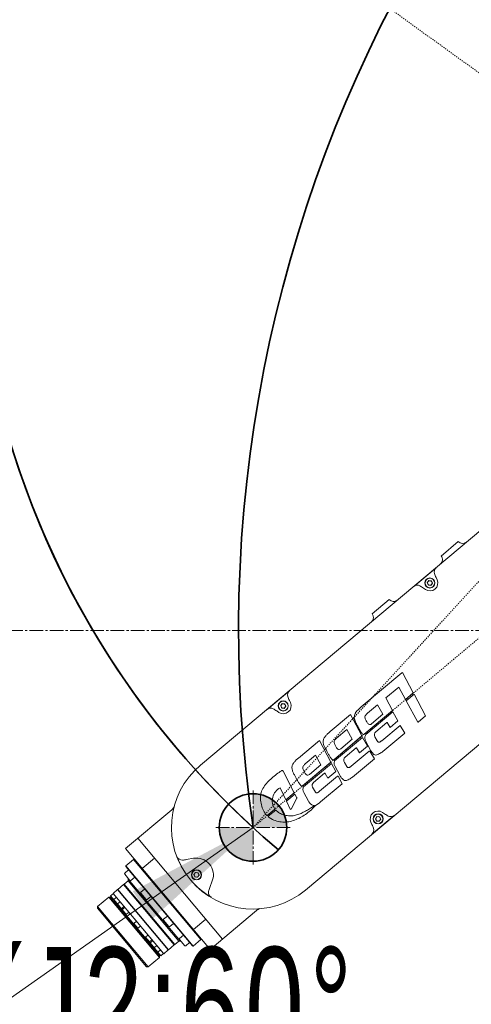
# Model space of a CAD drawing. Header units: millimetres. Extents: x -4455 to 4455, y -3150 to 3150.
# Tile 4 of 22: x -2789 to -2388, y 188 to 1063. Entities that reach past the tile are written whole.
import ezdxf

# ---------------------------------------------------------------- set-up
doc = ezdxf.new("R2010")
doc.units = ezdxf.units.MM
doc.linetypes.add('点画线', pattern=[18, 12, -2, 2, -2])
doc.linetypes.add('虚线', pattern=[2, 1, -1])
doc.layers.get('0').update_dxf_attribs({"lineweight": 35})
for name, color, linetype, lineweight in [('02___PRT_ALL_AXES', 7, 'Continuous', 18), ('03___PRT_ALL_CURVES', 7, 'Continuous', 18), ('中心线层', 1, '点画线', 18), ('尺寸线层', 7, 'Continuous', 18), ('粗实线层', 7, 'Continuous', 35), ('虚线层', 6, '虚线', 18)]:
    doc.layers.add(name, color=color, linetype=linetype, lineweight=lineweight)
doc.styles.add('标准', font='txt', dxfattribs={"width": 0.667})
doc.dimstyles.new('标准', dxfattribs={"dimscale": 30, "dimtxt": 3.5, "dimasz": 4, "dimexe": 2, "dimexo": 0, "dimtad": 1, "dimdsep": 46, "dimtxsty": '标准', "dimblk": '_CAXARROW', "dimcen": 0, "dimdle": 6, "dimazin": 2, "dimtfac": 0.7071067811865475, "dimtdec": 3, "dimtmove": 2, "dimatfit": 3, "dimfxl": 0, "dimfrac": 2, "dimtolj": 1, "dimarcsym": 0})

# ---------------------------------------------------------------- blocks, each defined once
blk = doc.blocks.new('3214324')
at = {"layer": '虚线层', "color": 3}
for p, q in [((0, 0), (760, 100.0000000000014)), ((-1.364242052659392e-11, 99.99999999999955), (0, 0))]:
    blk.add_line(p, q, dxfattribs=at)
at = {"layer": '虚线层', "color": 1}
blk.add_line((760, 100.000000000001), (-1.364242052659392e-11, 99.99999999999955), dxfattribs=at)
blk = doc.blocks.new('212233434')
at = {"color": 7, "linetype": 'Continuous', "lineweight": 18}
for p, q in [((-969.6032440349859, 107.3192206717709), (-1240.016932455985, -119.5848055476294)), ((-1011.119404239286, 79.01006240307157), (-1026.440293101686, 66.1543102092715)), ((-1050.665864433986, 39.08120611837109), (-1030.809808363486, 55.74241544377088)), ((-1038.642388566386, 42.42119450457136), (-1037.283220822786, 44.2882768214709)), ((-1034.986696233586, 44.04474418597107), (-1037.283220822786, 44.2882768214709)), ((-1034.986696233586, 44.04474418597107), (-1034.049339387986, 41.93412923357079)), ((-1030.940697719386, 47.150528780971), (-1030.001219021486, 45.13493770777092)), ((-1040.359948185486, 36.44293188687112), (-1042.181779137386, 37.71814150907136)), ((-1037.705031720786, 40.31057955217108), (-1038.642388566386, 42.42119450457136)), ((-1037.705031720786, 40.31057955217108), (-1035.408507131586, 40.06704691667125)), ((-1034.049339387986, 41.93412923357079), (-1035.408507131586, 40.06704691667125)), ((-1087.723848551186, 14.73130143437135), (-1072.402959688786, 27.58705362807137)), ((-876.3990406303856, -3.75722358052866), (-1146.812729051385, -230.6612497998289)), ((-1061.155647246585, -37.58928873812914), (-1097.282501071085, -67.90331845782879)), ((-1060.573128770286, -37.4336824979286), (-1061.155647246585, -37.58928873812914)), ((-1051.102561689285, -55.47861462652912), (-1060.573128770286, -37.4336824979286)), ((-1075.566765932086, -59.89065608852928), (-1063.970767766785, -50.41966226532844)), ((-1063.970767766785, -50.41966226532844), (-1058.014043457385, -61.27803642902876)), ((-1180.893419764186, -70.19268752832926), (-1161.037363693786, -53.53147820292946)), ((-1069.687339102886, -71.1407831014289), (-1075.566765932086, -59.89065608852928)), ((-1058.014043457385, -61.27803642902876), (-1051.102561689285, -55.47861462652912)), ((-1050.473646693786, -56.61440213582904), (-1057.508946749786, -62.52406409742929)), ((-1040.216055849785, -75.97956872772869), (-1050.473646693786, -56.61440213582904)), ((-1168.866698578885, -66.82382855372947), (-1167.484150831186, -64.97399205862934)), ((-1167.955967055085, -68.94606827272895), (-1168.866698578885, -66.82382855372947)), ((-1167.955967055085, -68.94606827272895), (-1165.662687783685, -69.2184714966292)), ((-1165.190871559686, -65.24639528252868), (-1167.484150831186, -64.97399205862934)), ((-1164.280140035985, -67.36863500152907), (-1165.662687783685, -69.2184714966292)), ((-1165.190871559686, -65.24639528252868), (-1164.280140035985, -67.36863500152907)), ((-1161.168253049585, -62.12336486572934), (-1160.228774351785, -64.13895593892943)), ((-1091.877178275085, -73.62559151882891), (-1082.769410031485, -65.98326654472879)), ((-1082.769410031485, -65.98326654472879), (-1078.047366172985, -74.52099405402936)), ((-1057.508946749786, -62.52406409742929), (-1047.121804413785, -81.44963646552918)), ((-1170.587503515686, -72.83096175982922), (-1172.409334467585, -71.55575213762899)), ((-1107.012087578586, -74.76282721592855), (-1124.830836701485, -89.80441045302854)), ((-1096.890506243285, -93.60560197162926), (-1107.012087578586, -74.76282721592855)), ((-1094.851312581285, -92.2656667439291), (-1069.687339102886, -71.1407831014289)), ((-1069.153033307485, -72.29915749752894), (-1093.379839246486, -92.594376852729)), ((-1078.047366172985, -74.52099405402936), (-1088.160636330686, -83.00703531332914)), ((-1064.743228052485, -80.35088408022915), (-1069.153033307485, -72.29915749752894)), ((-1046.803840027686, -81.47828695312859), (-1040.216055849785, -75.97956872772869)), ((-1084.322201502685, -90.00141058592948), (-1074.549789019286, -81.777412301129)), ((-1062.758856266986, -84.35672298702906), (-1079.003403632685, -97.99868555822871)), ((-1074.549789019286, -81.777412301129), (-1074.232067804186, -81.85822775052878)), ((-1074.232067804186, -81.85822775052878), (-1071.672043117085, -86.16485024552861)), ((-1071.672043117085, -86.16485024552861), (-1064.743228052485, -80.35088408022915)), ((-1058.558490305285, -91.20624542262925), (-1062.758856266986, -84.35672298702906)), ((-1047.121804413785, -81.44963646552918), (-1046.803840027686, -81.47828695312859)), ((-1121.797708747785, -114.8838635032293), (-1096.978096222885, -94.04806715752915)), ((-1096.191380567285, -94.99041657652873), (-1120.972576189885, -115.750057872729)), ((-1119.291467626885, -95.68643364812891), (-1110.183699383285, -88.04410867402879)), ((-1110.183699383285, -88.04410867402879), (-1105.461655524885, -96.5818361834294)), ((-1091.886181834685, -102.8185364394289), (-1096.191380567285, -94.99041657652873)), ((-1083.289084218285, -97.94116658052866), (-1085.169423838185, -94.47088660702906)), ((-1078.044556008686, -107.5569959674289), (-1058.558490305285, -91.20624542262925)), ((-1134.479546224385, -97.74619702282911), (-1153.141820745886, -113.4057046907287)), ((-1124.376921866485, -117.0773002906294), (-1134.479546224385, -97.74619702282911)), ((-1105.461655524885, -96.5818361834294), (-1115.574925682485, -105.0678774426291)), ((-1111.549569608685, -112.4675048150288), (-1101.777157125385, -104.2435065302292)), ((-1101.777157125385, -104.2435065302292), (-1101.459435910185, -104.324321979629)), ((-1101.459435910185, -104.324321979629), (-1098.823893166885, -108.639967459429)), ((-1098.823893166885, -108.639967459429), (-1091.886181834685, -102.8185364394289)), ((-1093.496933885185, -98.20125240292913), (-1089.455835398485, -105.8416569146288)), ((-1147.081064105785, -118.5780034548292), (-1137.973295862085, -110.9356784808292)), ((-1137.973295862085, -110.9356784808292), (-1133.251252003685, -119.4734059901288)), ((-1090.281937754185, -107.2230993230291), (-1106.149125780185, -120.5481603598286)), ((-1085.545253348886, -113.9590815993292), (-1089.608930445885, -107.3324572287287)), ((-1149.424450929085, -138.1044301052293), (-1124.376921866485, -117.0773002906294)), ((-1123.869823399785, -118.1771325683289), (-1148.651019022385, -138.9367738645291)), ((-1133.251252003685, -119.4734059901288), (-1143.364522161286, -127.9594472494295)), ((-1119.903009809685, -125.3899685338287), (-1123.869823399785, -118.1771325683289)), ((-1120.509196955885, -120.9422632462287), (-1116.442598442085, -128.5944930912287)), ((-1110.254117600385, -120.7469738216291), (-1112.213193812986, -117.246924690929)), ((-1105.031319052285, -130.3098321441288), (-1085.545253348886, -113.9590815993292)), ((-1156.823914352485, -144.2717921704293), (-1166.788306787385, -125.0101829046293)), ((-1139.670793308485, -135.1265353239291), (-1129.962133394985, -126.9561881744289)), ((-1118.399122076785, -129.4972519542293), (-1134.266310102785, -142.8223129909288)), ((-1129.423095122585, -127.044002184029), (-1126.865426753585, -131.2321300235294)), ((-1126.865426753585, -131.2321300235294), (-1119.903009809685, -125.3899685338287)), ((-1114.297769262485, -136.2122741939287), (-1117.726114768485, -129.6066098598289)), ((-1169.273171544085, -139.7956597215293), (-1164.204560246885, -150.4648894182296)), ((-1138.041115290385, -143.7200198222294), (-1140.470338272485, -139.2226592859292)), ((-1133.613213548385, -152.4198563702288), (-1114.297769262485, -136.2122741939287)), ((-1164.204560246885, -150.4648894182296), (-1156.823914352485, -144.2717921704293)), ((-1156.250670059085, -145.3883115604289), (-1163.470311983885, -151.3751137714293)), ((-1154.399664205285, -148.7871074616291), (-1156.250670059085, -145.3883115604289)), ((-1148.187639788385, -144.1289792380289), (-1144.121041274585, -151.7812090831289)), ((-1163.566909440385, -151.8041101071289), (-1160.325723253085, -158.7695188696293)), ((-1159.683498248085, -158.7904122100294), (-1154.399987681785, -149.1320602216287)), ((-1173.223562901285, -159.5860616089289), (-1179.848349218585, -165.1542527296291)), ((-1179.081123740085, -166.1997507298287), (-1176.177540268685, -168.015034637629)), ((-1068.048241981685, -164.3515980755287), (-1087.904298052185, -181.0128074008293)), ((-1084.673567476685, -167.310904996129), (-1083.402130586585, -165.3830093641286)), ((-1081.096805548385, -165.5201581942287), (-1083.402130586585, -165.3830093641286)), ((-1081.096805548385, -165.5201581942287), (-1080.062917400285, -167.5852026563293)), ((-1078.354158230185, -161.7133238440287), (-1076.532327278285, -162.9885334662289)), ((-1087.773408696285, -172.4209207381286), (-1088.712887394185, -170.4053296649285)), ((-1083.639679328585, -169.3759494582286), (-1084.673567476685, -167.310904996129)), ((-1083.639679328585, -169.3759494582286), (-1081.334354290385, -169.5130982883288)), ((-1080.062917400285, -167.5852026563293), (-1081.334354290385, -169.5130982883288)), ((-1295.748609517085, -184.6250425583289), (-1220.542562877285, -274.2521188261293)), ((-1306.779649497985, -193.8811841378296), (-1231.573602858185, -283.5082604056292)), ((-1306.343672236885, -209.1801379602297), (-1306.405300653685, -209.8845539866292)), ((-1306.405300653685, -209.8845539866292), (-1247.268840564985, -280.3606427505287)), ((-1299.449272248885, -203.3950494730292), (-1306.343672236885, -209.1801379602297)), ((-1306.343672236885, -209.1801379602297), (-1246.564424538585, -280.4222711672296)), ((-1239.670024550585, -274.6371826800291), (-1299.449272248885, -203.3950494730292)), ((-1299.449272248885, -203.3950494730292), (-1298.744856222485, -203.4566778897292)), ((-1280.962282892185, -202.2467004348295), (-1291.993322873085, -211.5028420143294)), ((-1252.554227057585, -203.6504564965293), (-1246.367902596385, -202.4849452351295)), ((-1302.685471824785, -222.0962924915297), (-1307.345681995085, -216.5424702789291)), ((-1307.268646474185, -215.6619502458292), (-1303.917202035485, -212.8497544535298)), ((-1245.883764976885, -216.9510656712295), (-1244.499485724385, -215.102524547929)), ((-1244.975021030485, -219.0741572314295), (-1245.883764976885, -216.9510656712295)), ((-1242.206462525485, -215.3770749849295), (-1244.499485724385, -215.102524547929)), ((-1241.297718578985, -217.5001665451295), (-1242.681997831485, -219.3487076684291)), ((-1242.206462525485, -215.3770749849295), (-1241.297718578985, -217.5001665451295)), ((-1308.297356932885, -225.8316578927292), (-1313.353250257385, -230.0740561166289)), ((-1263.302224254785, -279.454768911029), (-1308.297356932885, -225.8316578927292)), ((-1308.015590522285, -225.856309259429), (-1308.297356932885, -225.8316578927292)), ((-1263.277758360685, -279.1727814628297), (-1308.015405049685, -225.8565302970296)), ((-1307.914334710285, -225.5102640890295), (-1307.951311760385, -225.9329137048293)), ((-1304.313925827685, -222.4891623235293), (-1307.914334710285, -225.5102640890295)), ((-1307.914334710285, -225.5102640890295), (-1262.919202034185, -279.1333751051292)), ((-1304.190668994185, -221.0803302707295), (-1304.313925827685, -222.4891623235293)), ((-1259.318793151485, -276.1122733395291), (-1304.313925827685, -222.4891623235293)), ((-1303.807646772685, -220.7589364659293), (-1304.190668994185, -221.0803302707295)), ((-1304.190668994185, -221.0803302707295), (-1257.909961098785, -276.2355301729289)), ((-1301.804951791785, -222.1733280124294), (-1298.453507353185, -219.361132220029)), ((-1244.975021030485, -219.0741572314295), (-1242.681997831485, -219.3487076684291)), ((-1229.556263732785, -222.520276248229), (-1231.778312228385, -228.4102276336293)), ((-1317.559006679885, -233.9294566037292), (-1319.857140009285, -235.8578194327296)), ((-1319.857029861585, -235.8579507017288), (-1313.880424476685, -242.9805916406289)), ((-1317.591146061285, -233.8911543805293), (-1317.566494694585, -233.6093879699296)), ((-1317.590960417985, -233.8913756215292), (-1272.853314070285, -287.2076263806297)), ((-1313.659668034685, -230.3311711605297), (-1317.566494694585, -233.6093879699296)), ((-1317.566494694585, -233.6093879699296), (-1272.571362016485, -287.2324989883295)), ((-1268.664535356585, -283.9542821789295), (-1313.659668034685, -230.3311711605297)), ((-1313.377901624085, -230.3558225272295), (-1313.659668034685, -230.3311711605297)), ((-1313.377901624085, -230.3558225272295), (-1313.353250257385, -230.0740561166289)), ((-1313.377901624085, -230.3558225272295), (-1268.639883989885, -283.6725157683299)), ((-1313.353250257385, -230.0740561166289), (-1268.358117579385, -283.6971671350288)), ((-1288.422884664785, -239.0937819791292), (-1293.082852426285, -233.5402486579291)), ((-1289.654493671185, -229.8473883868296), (-1293.005938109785, -232.6595841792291)), ((-1321.549925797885, -236.9518835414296), (-1331.508503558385, -245.3081224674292)), ((-1276.554793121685, -290.5749945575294), (-1321.549925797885, -236.9518835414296)), ((-1321.549925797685, -236.9518835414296), (-1320.141093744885, -237.0751403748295)), ((-1276.431536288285, -289.1661625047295), (-1320.141093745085, -237.0751403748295)), ((-1314.803350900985, -237.2135192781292), (-1317.101484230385, -239.1418821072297)), ((-1316.415575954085, -240.7371776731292), (-1316.390924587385, -240.4554112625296)), ((-1316.415565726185, -240.7371898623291), (-1279.391019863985, -284.8613254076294)), ((-1316.161111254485, -240.2625749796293), (-1316.390924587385, -240.4554112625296)), ((-1316.390924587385, -240.4554112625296), (-1279.109243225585, -284.885988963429)), ((-1311.534560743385, -241.1091116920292), (-1313.832694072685, -243.0374745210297)), ((-1313.832556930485, -243.0376379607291), (-1310.297499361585, -247.2505555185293)), ((-1284.190798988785, -236.3587661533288), (-1287.542243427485, -239.1709619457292)), ((-1331.631760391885, -246.7169545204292), (-1331.508503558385, -245.3081224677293)), ((-1287.922202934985, -298.807976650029), (-1331.631760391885, -246.7169545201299)), ((-1286.513370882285, -298.9312334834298), (-1331.508503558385, -245.3081224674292)), ((-1312.687407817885, -245.1802354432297), (-1313.070430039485, -245.501629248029)), ((-1307.999228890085, -245.3223561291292), (-1310.297362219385, -247.2507189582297)), ((-1307.274569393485, -246.1859716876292), (-1309.572702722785, -248.1143345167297)), ((-1309.572546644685, -248.1145205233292), (-1306.037526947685, -252.3273929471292)), ((-1303.739237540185, -250.3992161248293), (-1306.037370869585, -252.3275789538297)), ((-1296.989993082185, -258.4426524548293), (-1299.288126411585, -260.3710152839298)), ((-1299.288082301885, -260.3710678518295), (-1295.752838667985, -264.5842071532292)), ((-1268.252064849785, -263.1324289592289), (-1272.912268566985, -257.578614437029)), ((-1269.483791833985, -253.8858947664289), (-1272.835236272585, -256.6980905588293)), ((-1264.020097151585, -260.397272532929), (-1267.371541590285, -263.2094683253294)), ((-1235.328889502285, -256.6304609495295), (-1246.359929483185, -265.8866025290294)), ((-1293.454661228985, -262.6558968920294), (-1295.752794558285, -264.5842597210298)), ((-1289.003499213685, -272.6277566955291), (-1286.705365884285, -270.6993938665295)), ((-1255.220820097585, -270.8838425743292), (-1258.572264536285, -273.6960383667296)), ((-1289.003499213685, -272.6277566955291), (-1285.468167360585, -276.841001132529)), ((-1285.468167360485, -276.841001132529), (-1283.170034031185, -274.9126383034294)), ((-1284.743447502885, -277.7046886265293), (-1282.445314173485, -275.7763257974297)), ((-1284.743447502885, -277.7046886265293), (-1275.183511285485, -289.0977769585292)), ((-1281.208115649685, -281.9179330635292), (-1278.909982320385, -279.9895702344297)), ((-1263.302224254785, -279.454768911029), (-1268.358117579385, -283.6971671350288)), ((-1262.919202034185, -279.1333751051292), (-1263.341851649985, -279.0963980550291)), ((-1263.277572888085, -279.1730025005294), (-1263.302224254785, -279.454768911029)), ((-1259.318793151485, -276.1122733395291), (-1262.919202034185, -279.1333751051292)), ((-1257.909961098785, -276.2355301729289), (-1259.318793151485, -276.1122733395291)), ((-1253.989202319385, -280.1302466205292), (-1258.649187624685, -274.5766923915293)), ((-1257.526938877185, -275.9141363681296), (-1257.909961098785, -276.2355301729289)), ((-1249.757125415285, -277.3952203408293), (-1253.108569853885, -280.2074161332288)), ((-1239.670024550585, -274.6371826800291), (-1246.564424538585, -280.4222711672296)), ((-1239.670024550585, -274.6371826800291), (-1239.608396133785, -273.9327666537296)), ((-1283.119177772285, -280.4182798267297), (-1283.502199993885, -280.739673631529)), ((-1279.391009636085, -284.8613375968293), (-1279.109243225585, -284.885988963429)), ((-1278.879429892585, -284.6931526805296), (-1279.109243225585, -284.885988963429)), ((-1275.641113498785, -283.8852563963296), (-1277.939246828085, -285.8136192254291)), ((-1272.885267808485, -287.1695453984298), (-1275.183401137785, -289.0979082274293)), ((-1272.853128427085, -287.2078476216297), (-1272.571362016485, -287.2324989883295)), ((-1268.664535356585, -283.9542821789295), (-1272.571362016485, -287.2324989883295)), ((-1268.639883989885, -283.6725157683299), (-1268.664535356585, -283.9542821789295)), ((-1268.639883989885, -283.6725157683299), (-1268.358117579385, -283.6971671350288)), ((-1246.564424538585, -280.4222711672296), (-1247.268840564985, -280.3606427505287)), ((-1276.554793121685, -290.5749945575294), (-1286.513370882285, -298.9312334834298)), ((-1276.554793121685, -290.5749945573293), (-1276.431536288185, -289.1661625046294)), ((-1287.922202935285, -298.807976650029), (-1286.513370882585, -298.9312334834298))]:
    blk.add_line(p, q, dxfattribs=at)
for centre, radius in [((-1036.345863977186, 42.17766186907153), 4.5), ((-1036.345863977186, 42.17766186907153), 4.25), ((-1036.345863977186, 42.17766186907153), 2), ((-1166.573419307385, -67.09623177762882), 4.5), ((-1166.573419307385, -67.09623177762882), 4.25), ((-1166.573419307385, -67.09623177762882), 2), ((-1082.368242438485, -167.4480538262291), 4.5), ((-1082.368242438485, -167.4480538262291), 4.25), ((-1082.368242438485, -167.4480538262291), 2), ((-1243.590741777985, -217.2256161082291), 4.5), ((-1243.590741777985, -217.2256161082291), 4.25), ((-1243.590741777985, -217.2256161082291), 2)]:
    blk.add_circle(centre, radius, dxfattribs=at)
for centre, radius, start, end in [((-1007.289182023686, 82.22400045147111), 5.000000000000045, 220.0000000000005, 309.9999999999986), ((-1030.270515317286, 62.94037216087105), 5.000000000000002, 309.9999999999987, 40.00000000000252), ((-1027.703411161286, 52.04035541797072), 4.832696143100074, 130.0000000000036, 198.6127681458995), ((-1036.345863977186, 42.17766186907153), 7.000000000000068, 235.0095004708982, 24.99049952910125), ((-1047.559467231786, 35.37914609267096), 4.832696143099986, 61.38723185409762, 129.9999999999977), ((-1068.572737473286, 30.80099167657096), 5.000000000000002, 219.9999999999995, 310.0000000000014), ((-1091.554070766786, 11.5173633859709), 5.000000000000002, 310.0000000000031, 39.99999999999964), ((-1157.930966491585, -57.23353822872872), 4.832696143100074, 130.0000000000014, 198.6127681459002), ((-1177.787022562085, -73.89474755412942), 4.832696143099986, 61.38723185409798, 129.9999999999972), ((-1166.573419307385, -67.09623177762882), 7.000000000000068, 235.0095004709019, 24.99049952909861), ((-1097.209562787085, -93.7723440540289), 0.360000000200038, 310.0130953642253, 27.59201017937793), ((-1082.004203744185, -92.755840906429), 3.599999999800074, 130.082372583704, 208.4506462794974), ((-1109.216407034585, -115.2272474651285), 3.613838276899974, 130.2121001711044, 213.9779051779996), ((-1089.992544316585, -107.5677026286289), 0.4500000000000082, 31.51807740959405, 130.0231092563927), ((-1193.414830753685, -175.1230276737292), 72.50000000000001, 130.0000000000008, 310.0000000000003), ((-1167.587677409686, -125.4237123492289), 0.8999999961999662, 27.35337490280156, 122.9897535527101), ((-1129.730333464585, -127.2316310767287), 0.3600000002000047, 31.41220010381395, 130.0824046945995), ((-1118.109728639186, -129.8418552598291), 0.4499999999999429, 31.51807741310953, 130.0231092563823), ((-1163.288135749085, -151.360541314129), 13.02179479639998, 117.3623837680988, 214.1211460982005), ((-1137.838801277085, -137.6102276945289), 3.086247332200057, 126.412792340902, 211.4972084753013), ((-1271.975363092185, -151.6228827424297), 9.99998426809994, 310.0000001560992, 330.6421133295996), ((-1163.240516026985, -151.6522307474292), 0.3600000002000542, 129.6668163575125, 204.9537860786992), ((-1154.715819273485, -148.9592875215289), 0.3600000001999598, 331.319550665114, 28.57299209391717), ((-1219.634386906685, -110.8398108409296), 66.05697500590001, 305.6883904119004, 313.6142950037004), ((-1159.999329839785, -158.6176395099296), 0.3600000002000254, 204.9537860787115, 331.3195506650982), ((-1082.368242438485, -167.4480538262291), 7.000000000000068, 55.00950047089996, 204.9904995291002), ((-1071.154639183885, -160.6495380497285), 4.832696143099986, 241.3872318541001, 309.9999999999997), ((-1091.010695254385, -177.3107473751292), 4.832696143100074, 310.0000000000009, 18.61276814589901), ((-1256.438625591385, -199.2943182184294), 4.832696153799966, 200.9831385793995, 274.1727057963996), ((-1193.414830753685, -175.1230276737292), 72.33269614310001, 200.9831385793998, 239.0168614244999), ((-1258.409324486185, -172.7351105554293), 31.46491348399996, 274.2326966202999, 280.7243023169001), ((-1243.590741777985, -217.2256161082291), 14.99999999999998, 339.3304687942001, 100.6695312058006), ((-1306.866904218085, -216.140728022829), 0.6250000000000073, 129.9999999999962, 219.999999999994), ((-1302.206694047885, -221.6945502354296), 0.6250000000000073, 219.9999999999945, 309.9999999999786), ((-1292.604195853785, -233.1383619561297), 0.6250000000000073, 129.9999999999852, 220.0000000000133), ((-1228.162872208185, -232.9920489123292), 4.832696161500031, 165.8272913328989, 239.0168614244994), ((-1202.349356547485, -239.5447698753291), 31.46492433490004, 159.2756985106, 165.7673015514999), ((-1287.943985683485, -238.6921841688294), 0.6250000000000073, 219.9999999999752, 309.9999999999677), ((-1183.913599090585, -256.5708063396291), 9.999984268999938, 109.3583884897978, 129.9999998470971), ((-1272.433494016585, -257.176868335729), 0.6250000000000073, 130.0000000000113, 220.0000000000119), ((-1267.773283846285, -262.7306905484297), 0.6250000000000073, 219.9999999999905, 309.9999999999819), ((-1258.170522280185, -274.1748161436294), 0.6249999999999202, 130.0000000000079, 219.9999999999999), ((-1253.510312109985, -279.7286383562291), 0.6250000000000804, 219.9999999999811, 309.9999999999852)]:
    blk.add_arc(centre, radius, start, end, dxfattribs=at)
for centre, major_axis, ratio, start_param, end_param in [((-1026.408808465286, 49.26286866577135), (-5.471042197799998, 11.737768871), 0.3860946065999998, 1.2890000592, 1.5707963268), ((-1045.048982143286, 33.62190580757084), (10.6094092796, -7.426166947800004), 0.3860946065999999, 1.5707963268, 1.8525925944), ((-1156.636363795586, -60.01102498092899), (-5.471042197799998, 11.737768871), 0.3860946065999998, 1.2890000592, 1.5707963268), ((-1175.276537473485, -75.65198783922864), (10.6094092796, -7.426166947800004), 0.3860946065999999, 1.5707963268, 1.8525925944), ((-1073.665124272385, -158.8922977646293), (10.6094092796, -7.426166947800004), 0.3860946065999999, 4.712388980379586, 4.994185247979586), ((-1092.305297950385, -174.5332606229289), (-5.471042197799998, 11.737768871), 0.3860946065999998, 4.430592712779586, 4.712388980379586)]:
    blk.add_ellipse(centre, major_axis=major_axis, ratio=ratio, start_param=start_param, end_param=end_param, dxfattribs=at)
for points in [[(-1097.282501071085, -67.90331845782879), (-1097.527608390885, -68.10859129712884), (-1098.009884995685, -68.52751649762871), (-1098.718743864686, -69.17278807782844), (-1099.424108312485, -69.82523259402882), (-1100.130448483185, -70.48046206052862), (-1100.814889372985, -71.15641554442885), (-1101.458088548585, -71.86773125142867), (-1102.039214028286, -72.63186760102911), (-1102.540072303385, -73.45755341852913), (-1102.948226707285, -74.33341952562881), (-1103.249811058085, -75.2518646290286), (-1103.433251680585, -76.20234691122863), (-1103.497335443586, -77.16670845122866), (-1103.436887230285, -78.12589636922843), (-1103.259501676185, -79.06880633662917), (-1102.989221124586, -79.99526989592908), (-1102.646818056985, -80.9029791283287), (-1102.254057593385, -81.79011821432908), (-1101.832003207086, -82.65504316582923), (-1101.390289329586, -83.50557127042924), (-1100.938453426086, -84.34887736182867), (-1100.487642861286, -85.19344611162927), (-1100.041694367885, -86.04247031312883), (-1099.592659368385, -86.89070011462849), (-1099.134777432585, -87.73442510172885), (-1098.661719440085, -88.56963410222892), (-1098.167242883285, -89.3919795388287), (-1097.645327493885, -90.1987602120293), (-1097.088516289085, -90.98034332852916), (-1096.459735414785, -91.70121937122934), (-1095.798419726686, -92.42340490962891), (-1095.050211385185, -92.51597416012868), (-1094.851312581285, -92.2656667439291)], [(-1088.160636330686, -83.00703531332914), (-1088.508836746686, -83.32514143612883), (-1089.429077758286, -83.90947224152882), (-1090.833541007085, -83.39931553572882), (-1091.835043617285, -82.28685836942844), (-1092.506117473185, -81.06299272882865), (-1093.188437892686, -79.806090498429), (-1093.788890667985, -78.54308152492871), (-1094.189637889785, -77.10806022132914), (-1093.870692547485, -75.72489101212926), (-1092.816112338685, -74.64858650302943), (-1092.225114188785, -73.9439869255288), (-1091.877178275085, -73.62559151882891)], [(-1124.830836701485, -89.80441045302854), (-1125.194486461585, -90.09687262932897), (-1125.905139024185, -90.70150170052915), (-1126.934693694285, -91.65144001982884), (-1127.945933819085, -92.6244760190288), (-1128.903066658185, -93.64773002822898), (-1129.766332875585, -94.7561024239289), (-1130.489508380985, -95.97368257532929), (-1130.994045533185, -97.28973440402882), (-1131.207328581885, -98.69643600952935), (-1131.130923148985, -100.1132462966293), (-1130.765939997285, -101.4619169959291), (-1130.212196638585, -102.7599179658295), (-1129.573315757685, -104.024710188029), (-1128.936261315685, -105.2725852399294), (-1128.293305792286, -106.511055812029), (-1127.648640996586, -107.7511363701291), (-1126.992543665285, -108.9885570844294), (-1126.316440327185, -110.2168896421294), (-1125.593667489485, -111.4151486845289), (-1124.868318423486, -112.6220988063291), (-1123.894197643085, -113.6319201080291), (-1123.214372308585, -114.8996225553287), (-1122.154343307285, -115.1848403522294), (-1121.797708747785, -114.8838635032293)], [(-1115.574925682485, -105.0678774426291), (-1115.923126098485, -105.3859835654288), (-1116.843367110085, -105.9703143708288), (-1118.247830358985, -105.4601576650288), (-1119.249332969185, -104.3477004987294), (-1119.920406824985, -103.1238348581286), (-1120.602727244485, -101.866932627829), (-1121.203180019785, -100.6039236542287), (-1121.603927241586, -99.16890235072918), (-1121.284981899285, -97.7857331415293), (-1120.230401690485, -96.70942863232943), (-1119.639403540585, -96.0048290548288), (-1119.291467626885, -95.68643364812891)], [(-1093.379839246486, -92.594376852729), (-1093.585004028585, -93.02693474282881), (-1093.919089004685, -93.93789896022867), (-1094.121088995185, -95.3793310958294), (-1093.972187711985, -96.8318568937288), (-1093.681465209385, -97.75949782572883), (-1093.496933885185, -98.20125240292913)], [(-1079.003403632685, -97.99868555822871), (-1079.176044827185, -98.12342074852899), (-1079.532144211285, -98.35250961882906), (-1080.081845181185, -98.6817196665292), (-1080.633166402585, -99.03071790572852), (-1081.231272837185, -99.25296014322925), (-1081.900176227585, -99.23148592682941), (-1082.516789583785, -98.98140825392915), (-1082.988234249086, -98.52053800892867), (-1083.205978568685, -98.1372719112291), (-1083.289084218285, -97.94116658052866)], [(-1153.141820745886, -113.4057046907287), (-1153.516990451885, -113.7026897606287), (-1154.246415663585, -114.3229757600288), (-1155.293620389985, -115.3068342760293), (-1156.287612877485, -116.3436435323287), (-1157.195636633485, -117.4586470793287), (-1157.997497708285, -118.6752418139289), (-1158.601378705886, -119.9915837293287), (-1158.876676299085, -121.409672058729), (-1158.826533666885, -122.8727376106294), (-1158.507495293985, -124.2801980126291), (-1157.991225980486, -125.623148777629), (-1157.364418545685, -126.9270304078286), (-1156.714304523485, -128.2096328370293), (-1156.052681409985, -129.4807644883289), (-1155.388375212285, -130.7515379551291), (-1154.718008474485, -132.0215739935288), (-1154.029800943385, -133.2832902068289), (-1153.294112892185, -134.5145050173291), (-1152.558084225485, -135.755997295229), (-1151.564440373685, -136.7990843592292), (-1150.870541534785, -138.0900446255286), (-1149.790122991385, -138.4130340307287), (-1149.424450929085, -138.1044301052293)], [(-1089.455835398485, -105.8416569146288), (-1089.207201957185, -106.3808538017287), (-1088.614799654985, -107.3630774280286), (-1087.448260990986, -108.8488382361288), (-1086.035464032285, -110.2025081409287), (-1084.430841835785, -110.8639921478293), (-1082.682262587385, -110.3846808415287), (-1081.013576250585, -109.4495871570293), (-1079.542699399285, -108.5366519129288), (-1078.538124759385, -107.8870592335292), (-1078.044556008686, -107.5569959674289)], [(-1143.364522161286, -127.9594472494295), (-1143.712722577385, -128.2775533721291), (-1144.632963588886, -128.8618841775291), (-1146.037426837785, -128.3517274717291), (-1147.038929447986, -127.2392703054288), (-1147.710003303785, -126.015404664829), (-1148.392323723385, -124.7585024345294), (-1148.992776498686, -123.4954934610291), (-1149.393523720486, -122.0604721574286), (-1149.074578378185, -120.6773029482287), (-1148.019998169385, -119.6009984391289), (-1147.429000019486, -118.8963988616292), (-1147.081064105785, -118.5780034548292)], [(-1168.077717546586, -124.6688211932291), (-1169.589310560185, -125.6500768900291), (-1172.544028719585, -127.7170623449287), (-1176.792612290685, -131.0877450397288), (-1180.702917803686, -134.8033637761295), (-1184.153052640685, -139.0586597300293), (-1186.484039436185, -144.0024728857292), (-1186.928624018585, -149.4915383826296), (-1186.199010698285, -154.972734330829), (-1184.325392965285, -160.1253193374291), (-1182.274960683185, -163.1262350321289), (-1181.098290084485, -164.4914015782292)], [(-1116.442598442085, -128.5944930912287), (-1116.193965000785, -129.1336899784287), (-1115.601562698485, -130.1159136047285), (-1114.435024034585, -131.6016744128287), (-1113.022227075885, -132.9553443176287), (-1111.417604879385, -133.6168283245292), (-1109.669025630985, -133.1375170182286), (-1108.000339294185, -132.2024233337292), (-1106.529462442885, -131.2894880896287), (-1105.524887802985, -130.6398954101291), (-1105.031319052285, -130.3098321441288)], [(-1134.266310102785, -142.8223129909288), (-1134.396979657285, -142.9195057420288), (-1134.661557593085, -143.1107313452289), (-1135.051805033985, -143.4037560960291), (-1135.427092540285, -143.711945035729), (-1135.818148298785, -144.0022341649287), (-1136.259602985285, -144.2522610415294), (-1136.739376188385, -144.3952919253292), (-1137.224657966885, -144.3233539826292), (-1137.678546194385, -144.0740310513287), (-1137.932764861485, -143.8415975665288), (-1138.041115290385, -143.7200198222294)], [(-1176.177540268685, -168.015034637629), (-1174.532178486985, -168.7007748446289), (-1171.098018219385, -169.8492161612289), (-1165.752972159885, -170.5121482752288), (-1160.421496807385, -169.8744075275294), (-1155.209930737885, -168.2202129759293), (-1150.236368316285, -165.7618438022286), (-1145.620649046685, -162.7442985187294), (-1141.463109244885, -159.3515323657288), (-1139.001040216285, -156.7912869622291), (-1137.850431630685, -155.4298337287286)], [(-1137.850431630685, -155.4298337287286), (-1137.521500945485, -155.3202510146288), (-1136.903133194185, -155.013100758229), (-1136.051610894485, -154.3923914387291), (-1135.230206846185, -153.7237134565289), (-1134.405542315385, -153.0899397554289), (-1133.872279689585, -152.6507417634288), (-1133.613213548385, -152.4198563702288)], [(-1179.848349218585, -165.1542527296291), (-1179.816596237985, -165.2591333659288), (-1179.736854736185, -165.464664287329), (-1179.564025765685, -165.7477301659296), (-1179.342590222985, -165.9969544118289), (-1179.171055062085, -166.1371363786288), (-1179.081123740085, -166.1997507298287)]]:
    blk.add_open_spline(points, degree=3, dxfattribs=at)
for points, knots in [([(-1120.972467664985, -115.7501043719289), (-1121.148978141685, -116.1620638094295), (-1121.423838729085, -117.0301268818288), (-1121.472076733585, -118.3929258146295), (-1121.147047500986, -119.7362712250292), (-1120.744844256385, -120.561441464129), (-1120.509196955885, -120.9422632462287)], [0, 0, 0, 0, 2958.063249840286, 5913.777748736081, 8869.492247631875, 11825.20674652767, 11825.20674652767, 11825.20674652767, 11825.20674652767]), ([(-1106.149125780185, -120.5481603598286), (-1106.307219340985, -120.6844850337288), (-1106.637235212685, -120.9377878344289), (-1107.154580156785, -121.2938427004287), (-1107.677489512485, -121.6526470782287), (-1108.255098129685, -121.9001071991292), (-1108.916698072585, -121.9391403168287), (-1109.527520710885, -121.7328636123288), (-1109.976107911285, -121.2878559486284), (-1110.179587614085, -120.922998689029), (-1110.254117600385, -120.7469738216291)], [0, 0, 0, 0, 2760.149155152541, 5520.298310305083, 8280.447463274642, 11040.59661842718, 13800.74577357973, 16560.89492873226, 19321.04408388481, 21829.80187156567, 21829.80187156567, 21829.80187156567, 21829.80187156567]), ([(-1148.650910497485, -138.9368203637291), (-1148.827420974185, -139.3487798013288), (-1149.102281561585, -140.216842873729), (-1149.150519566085, -141.5796418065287), (-1148.825490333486, -142.9229872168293), (-1148.423287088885, -143.7481574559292), (-1148.187639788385, -144.1289792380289)], [0, 0, 0, 0, 3007.923155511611, 6013.457970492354, 9018.992785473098, 12024.52760045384, 12024.52760045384, 12024.52760045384, 12024.52760045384]), ([(-1138.967410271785, -155.6198824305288), (-1140.110397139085, -156.4233628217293), (-1142.447586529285, -157.9600624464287), (-1146.021599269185, -160.1518044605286), (-1149.706165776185, -162.1491551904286), (-1153.645886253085, -163.7464577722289), (-1157.763155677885, -164.7339387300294), (-1161.989185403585, -164.8578371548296), (-1166.161992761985, -164.0391119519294), (-1170.090626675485, -162.4055877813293), (-1172.281175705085, -160.6185939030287), (-1173.223562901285, -159.5860616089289)], [0, 0, 0, 0, 2806.155564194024, 5613.904919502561, 8421.654277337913, 11229.40363517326, 14037.1529904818, 16844.90234831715, 19652.6517061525, 22460.40106146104, 25268.15041929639, 25268.15041929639, 25268.15041929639, 25268.15041929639]), ([(-1144.121041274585, -151.7812090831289), (-1143.958712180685, -152.1112063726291), (-1143.586625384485, -152.7424506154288), (-1142.890115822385, -153.6031166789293), (-1142.055027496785, -154.3896147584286), (-1141.101832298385, -155.0536656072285), (-1140.063837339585, -155.5096488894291), (-1139.335460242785, -155.6236004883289), (-1138.967410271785, -155.6198824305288)], [0, 0, 0, 0, 2847.822271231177, 5695.644544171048, 8543.466815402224, 11391.2890866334, 14239.11135786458, 17086.93515154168, 17086.93515154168, 17086.93515154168, 17086.93515154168])]:
    blk.add_open_spline(points, degree=3, knots=knots, dxfattribs=at)
at = {"layer": '02___PRT_ALL_AXES', "color": 7, "linetype": 'Continuous', "lineweight": 18}
for p, q in [((-1265.547556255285, -159.2832446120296), (-1306.779701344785, -193.8811223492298)), ((-1190.341405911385, -248.9104444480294), (-1231.573551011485, -283.508322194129))]:
    blk.add_line(p, q, dxfattribs=at)
at = {"layer": '03___PRT_ALL_CURVES', "color": 4, "linetype": 'Continuous', "lineweight": 18}
blk.add_line((-1143.948899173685, -152.1548073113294), (-1144.140721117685, -151.791602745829), dxfattribs=at)
blk.add_arc((-1159.449377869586, -138.0113424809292), 34.35189219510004, 235.7391069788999, 240.8587249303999, dxfattribs=at)
blk = doc.blocks.new('231234r32')
at = {"layer": '粗实线层'}
h = blk.add_hatch(color=256, dxfattribs=at)
edge = h.paths.add_edge_path(flags=0)
edge.add_arc((-1.501554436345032e-10, -1.482263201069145e-10), 29.99999999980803, 200.27844975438, 246.4693637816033, ccw=False)
edge.add_arc((-3.996802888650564e-11, 1.609743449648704e-10), 29.99999999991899, 179.9999999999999, 200.2784497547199, ccw=False)
edge.add_line((-29.99999999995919, 0), (0, 0))
edge.add_arc((896.0837643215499, -406.5585902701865), 984.0000000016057, 155.5959186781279, 157.3428088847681)
edge = h.paths.add_edge_path(flags=0)
edge.add_arc((896.0837645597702, -406.5585903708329), 984.0000002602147, 157.0111475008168, 157.3428088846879, ccw=False)
edge.add_arc((896.0837643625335, -406.5585902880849), 984.0000000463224, 155.5959186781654, 157.0111475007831, ccw=False)
edge.add_line((0, 1.818989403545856e-12), (0, -30.00000000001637))
edge.add_arc((4.28511892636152e-10, -3.353051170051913e-11), 30.00000000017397, 246.4693637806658, 269.9999999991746, ccw=False)
edge = h.paths.add_edge_path(flags=0)
edge.add_arc((1577.668812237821, -795.3974596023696), 1766.832193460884, 152.9039432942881, 153.2445873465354, ccw=False)
edge.add_arc((1577.668812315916, -795.3974596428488), 1766.83219354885, 152.2717196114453, 152.9039432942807, ccw=False)
edge.add_arc((5.968843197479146e-10, 2.601368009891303e-10), 29.99999999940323, 0, 62.758153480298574, ccw=False)
edge.add_line((30.00000000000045, 0), (0, 0))
edge = h.paths.add_edge_path(flags=0)
edge.add_line((0, -4.547473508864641e-12), (0, 22.16471025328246))
edge.add_line((0, 22.16471025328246), (0, 30.0000000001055))
edge.add_arc((3.242366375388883e-10, 9.131362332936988e-10), 29.99999999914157, 62.75815347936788, 90.00000000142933, ccw=False)
edge.add_arc((1577.66881225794, -795.3974596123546), 1766.832193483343, 152.2717196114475, 153.2445873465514)
at = {"layer": '中心线层'}
for p, q in [((0, -33), (0, 33)), ((-33, 0), (33, 0))]:
    blk.add_line(p, q, dxfattribs=at)
at = {"layer": '粗实线层'}
blk.add_circle((0, 0), 30, dxfattribs=at)
blk = doc.blocks.new('*X10')
at = {"layer": '尺寸线层', "linetype": 'Continuous', "transparency": 16777216}
for points in [[(-3210.023581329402, 1299.868465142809), (-3195.023581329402, 1179.868465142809), (-3225.023581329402, 1179.868465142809)], [(-3210.023581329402, 519.8684651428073), (-3195.023581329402, 639.8684651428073), (-3225.023581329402, 639.8684651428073)]]:
    blk.add_hatch(color=0, dxfattribs=at).paths.add_polyline_path(points, flags=0)
at = {"layer": '尺寸线层', "color": 0, "linetype": 'Continuous', "transparency": 16777216}
for p, q in [((-1388.694845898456, 1299.868465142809), (-3270.023581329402, 1299.868465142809)), ((-3210.023581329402, 1299.868465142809), (-3210.023581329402, 519.8684651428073)), ((-2973.125901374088, 519.8684651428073), (-3270.023581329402, 519.8684651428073))]:
    blk.add_line(p, q, dxfattribs=at)
at = {"layer": '尺寸线层', "color": 0, "transparency": 16777216, "insert": (-3281.873581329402, 851.2570024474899), "char_height": 105, "width": 304.6322399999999, "attachment_point": 5, "rotation": 90, "line_spacing_factor": 1.150569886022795, "style": '标准'}
blk.add_mtext('\\T1.1;780', dxfattribs=at)
blk = doc.blocks.new('_CAXARROW')
blk.add_hatch(color=0).paths.add_polyline_path([(0, 0), (-1, 0.125), (-1, -0.125)], flags=0)
blk = doc.blocks.new('*X11')
at = {"layer": '尺寸线层', "linetype": 'Continuous', "transparency": 16777216}
for points in [[(-3210.023581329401, 519.8684651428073), (-3225.023581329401, 399.8684651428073), (-3195.023581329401, 399.8684651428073)], [(-3210.023581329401, 17.6428548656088), (-3225.023581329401, 137.6428548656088), (-3195.023581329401, 137.6428548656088)]]:
    blk.add_hatch(color=0, dxfattribs=at).paths.add_polyline_path(points, flags=0)
at = {"layer": '尺寸线层', "color": 0, "linetype": 'Continuous', "transparency": 16777216}
for p, q in [((-2993.527924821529, 519.8684651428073), (-3270.023581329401, 519.8684651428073)), ((-3210.023581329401, 17.6428548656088), (-3210.023581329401, 519.8684651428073)), ((-1733.694845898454, 17.6428548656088), (-3270.023581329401, 17.6428548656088))]:
    blk.add_line(p, q, dxfattribs=at)
at = {"layer": '尺寸线层', "color": 0, "transparency": 16777216, "insert": (-3281.873581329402, 268.755660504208), "char_height": 105, "width": 303.0314399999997, "attachment_point": 5, "rotation": 90, "line_spacing_factor": 1.150569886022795, "style": '标准'}
blk.add_mtext('\\T1.1;502', dxfattribs=at)
blk = doc.blocks.new('*X13')
at = {"layer": '尺寸线层', "linetype": 'Continuous'}
blk.add_hatch(color=0, dxfattribs=at).paths.add_polyline_path([(-2582.109676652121, 344.7454374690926), (-2671.647804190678, 263.4563009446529), (-2688.902418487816, 287.9976596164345)], flags=0)
at = {"layer": '尺寸线层', "color": 0, "linetype": 'Continuous'}
blk.add_line((-2582.109676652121, 344.7454374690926), (-2954.390575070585, 83.00103291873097), dxfattribs=at)
at = {"layer": '尺寸线层', "color": 0, "insert": (-2409.320904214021, 170.1510329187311), "char_height": 105, "width": 2011.4052, "attachment_point": 5, "line_spacing_factor": 1.150569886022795, "style": '标准'}
blk.add_mtext('\\T1.1;(J2:60%%D，J3:150%%D)', dxfattribs=at)

msp = doc.modelspace()

# ---------------------------------------------------------------- linework, layer by layer
at = {"layer": '中心线层'}
msp.add_line((-3158.527039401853, 519.8684651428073), (381.1373476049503, 519.868465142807), dxfattribs=at)
at = {"layer": '粗实线层'}
for centre, radius, start, end in [((-1388.694845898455, 519.868465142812), 1546.381935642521, 310.1608431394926, 151.950719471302), ((-1388.694845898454, 519.868465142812), 1206.195271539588, 111.6519324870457, 188.3480675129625), ((-2064.194660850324, 909.8684651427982), 766.5507158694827, 148.306962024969, 227.4958576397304), ((-2064.194660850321, 909.8684651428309), 766.5507158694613, 148.3069620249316, 229.7383486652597)]:
    msp.add_arc(centre, radius, start, end, dxfattribs=at)

# ---------------------------------------------------------------- block references
at = {"layer": '尺寸线层'}
msp.add_blockref('*X13', (0, 0), dxfattribs=at)
at = {"layer": '粗实线层'}
for p, rotation in [((-2064.194660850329, 909.8684651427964), 144.1971803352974), ((-2064.194660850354, 909.8684651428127), 220.0000000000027)]:
    msp.add_blockref('3214324', p, dxfattribs=dict(at, rotation=rotation))
for name, p in [('212233434', (-1388.694845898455, 519.8684651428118)), ('231234r32', (-2582.109676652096, 344.7454374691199))]:
    msp.add_blockref(name, p, dxfattribs=at)

# ---------------------------------------------------------------- dimensions: what is measured, and where the dimension line sits
at = {"layer": '尺寸线层'}
dim = msp.add_linear_dim(base=(-3210.023581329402, 519.8684651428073), p1=(-1388.694845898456, 1299.868465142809), p2=(-2973.125901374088, 519.8684651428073), angle=270, dimstyle='标准', override={"dimsah": 1, "dimtfill": 1, "dimtzin": 8}, dxfattribs=at)
dim.commit()
dim.dimension.update_dxf_attribs({"geometry": '*X10', "text_midpoint": (-3210.023581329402, 851.2570024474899), "dimtype": 160})
dim = msp.add_linear_dim(base=(-3210.023581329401, 519.8684651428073), p1=(-1733.694845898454, 17.6428548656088), p2=(-2993.527924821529, 519.8684651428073), angle=90, text='502', dimstyle='标准', override={"dimsah": 1, "dimtfac": 1, "dimtfill": 1, "dimtzin": 8}, dxfattribs=at)
dim.commit()
dim.dimension.update_dxf_attribs({"geometry": '*X11', "text_midpoint": (-3210.023581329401, 268.755660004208)})

doc.saveas('drawing.dxf')
